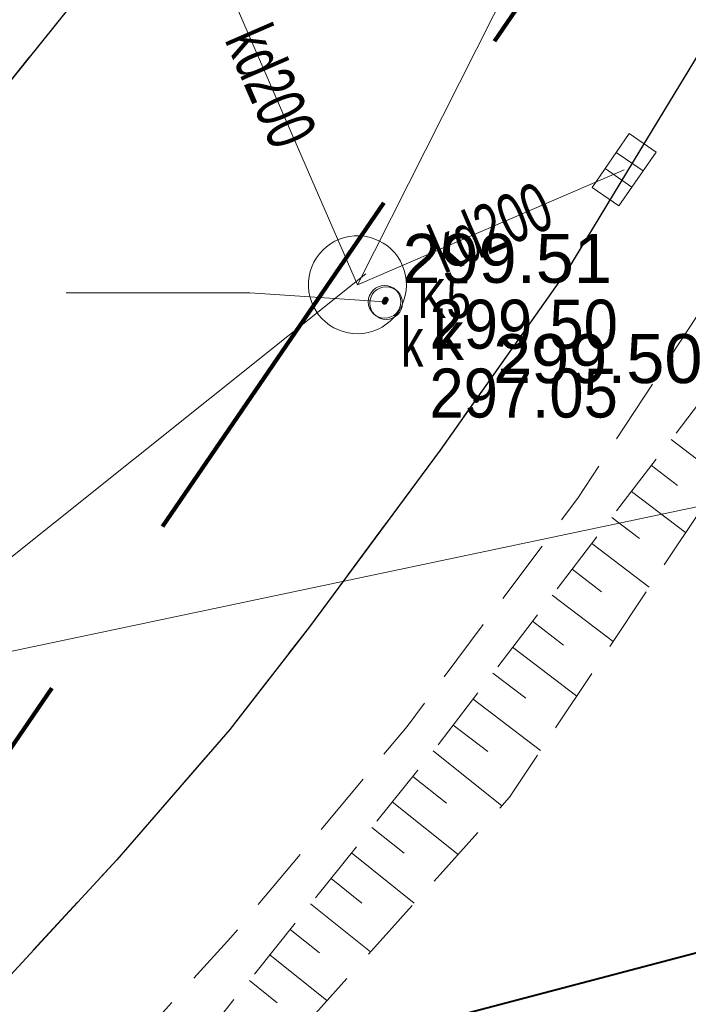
# Model space of a CAD drawing. Header units: metres. Extents: x 6567444 to 13135881, y 5574237 to 11149086.
# Tile 82 of 191: x 6567935 to 6567946, y 5574380 to 5574395. Entities that reach past the tile are written whole.
import ezdxf
from ezdxf.enums import TextEntityAlignment as Align

# ---------------------------------------------------------------- set-up
doc = ezdxf.new("R2010")
doc.units = ezdxf.units.M
doc.set_wipeout_variables(frame=1)
for name, pattern in [('2.0_1.0', [3, 2, -1]), ('L_0_03', [1, 0.5, -0.5]), ('L_0_04', [1.5, 1, -0.5])]:
    doc.linetypes.add(name, pattern=pattern)
for name, color, linetype, lineweight in [('EGB_DzialkaEwidencyjna', 7, 'Continuous', 18), ('EGB_Klasouzytek', 92, 'Continuous', 18), ('EGB_KonturUzytkuGruntowego', 92, 'Continuous', 18), ('GES_InneUrzadzeniaTowarzyszace', 7, 'Continuous', 18), ('GES_InneUrzadzeniaTowarzyszace_P', 7, 'Continuous', 18), ('GES_PrzewodKanalizacyjny', 36, 'Continuous', 18), ('GES_PrzewodWodociagowy', 5, 'Continuous', 18), ('GES_UrzadzeniaSiecKanalizacyjna_P', 7, 'Continuous', 18), ('KR_ObiektKarto', 7, 'Continuous', 18), ('MP_LINIE_REGULAC', 135, 'Continuous', 40), ('OT_Komunikacja', 7, 'Continuous', 18), ('OT_Skarpa', 7, 'Continuous', 18), ('OTRS', 7, 'Continuous', 13), ('OTRS_O', 7, 'Continuous', 20), ('Z_ZAKRES', 214, 'Continuous', 90)]:
    doc.layers.add(name, color=color, linetype=linetype, lineweight=lineweight)
doc.layers.add('FORMA - Arch 01 - PZT 1 Strefy', color=7, linetype='Continuous')
doc.layers.add('PPUZO', color=230, linetype='Continuous', lineweight=13, plot=False)
doc.layers.add('PPUZP', color=230, linetype='Continuous', lineweight=13, plot=False)
for name, color, linetype, lineweight, true_color in [('SUK', 7, 'Continuous', 20, 0x803300), ('SUK_O', 7, 'Continuous', 20, 0x803300), ('SUPS', 7, 'Continuous', 18, 0x000000), ('SUPS_O', 7, 'Continuous', 0, 0x000000)]:
    doc.layers.add(name, color=color, linetype=linetype, lineweight=lineweight, true_color=true_color)
doc.styles.add('BDOT', font='arial.ttf', dxfattribs={"width": 0.9})
doc.styles.add('GESUT', font='arial.ttf', dxfattribs={"width": 0.9})
doc.styles.add('OPIS_PIK', font='arial.ttf', dxfattribs={"width": 0.8, "height": 1.2})
doc.styles.get("Standard").update_dxf_attribs({"font": 'arial.ttf'})
pattern_1 = [(45, (0, 0), (-0.265165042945, 0.265165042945), [])]

# ---------------------------------------------------------------- blocks, each defined once
blk = doc.blocks.new('other_SUPW_O')
at = {"color": 0, "linetype": 'Continuous', "lineweight": 18}
blk.add_circle((0, 0), 0.5, dxfattribs=at)
blk = doc.blocks.new('other_SUKK')
at = {"color": 0, "linetype": 'Continuous', "lineweight": 18, "flags": 128}
blk.add_lwpolyline([(1, 0.5), (1, -0.5), (-1, -0.5), (-1, 0.5), (1, 0.5)], close=True, dxfattribs=at)
for points in [[(-0.3, 0.5), (-0.3, -0.5)], [(0.3, 0.5), (0.3, -0.5)]]:
    blk.add_lwpolyline(points, dxfattribs=at)
blk = doc.blocks.new('OTRS')
at = {"layer": 'OTRS', "color": 0, "lineweight": -3, "const_width": 0.09}
blk.add_lwpolyline([(-0.045, 0, 1), (0.045, 0, 1)], format="xyb", close=True, dxfattribs=at)
at = {"layer": 'OTRS_O', "color": 0, "style": 'BDOT'}
blk.add_attdef('RZEDNA', (0.514, 0.515), '', height=1.5, dxfattribs=at)
blk = doc.blocks.new('_MDCP')
at = {"layer": 'EGB_DzialkaEwidencyjna', "linetype": 'CONTINUOUS', "lineweight": 18}
for p, q in [((6567870.09, 5574563.29), (6567937.22, 5574576.21)), ((6567937.22, 5574576.21), (6567953.2, 5574485.85)), ((6567921.55, 5574569.11), (6567849.51, 5574552.26)), ((6567946.41, 5574443.1), (6567921.55, 5574569.11)), ((6567848.19, 5574557.83), (6567870.09, 5574563.29)), ((6567849.51, 5574552.26), (6567848.19, 5574557.83)), ((6567953.2, 5574485.85), (6567954.34, 5574479.4)), ((6567954.34, 5574479.4), (6567964.63, 5574421.22)), ((6567945.87, 5574426.93), (6567946.41, 5574443.1)), ((6567941.78, 5574411.28), (6567945.87, 5574426.93)), ((6567964.63, 5574421.22), (6567961.98, 5574385.01)), ((6567926.87, 5574389.48), (6567941.78, 5574411.28)), ((6567903.73, 5574376.76), (6567926.87, 5574389.48)), ((6567961.98, 5574385.01), (6567940.38, 5574379.35)), ((6567940.38, 5574379.35), (6567927.03, 5574350.99)), ((6567864.17, 5574367.81), (6567903.73, 5574376.76)), ((6567869.98, 5574345.11), (6567864.17, 5574367.81)), ((6567921.32, 5574359.06), (6567869.98, 5574345.11)), ((6567923.464, 5574348.631), (6567921.32, 5574359.06)), ((6567927.03, 5574350.99), (6567923.464, 5574348.631))]:
    blk.add_line(p, q, dxfattribs=at)
at = {"layer": 'EGB_Klasouzytek', "lineweight": 18}
blk.add_lwpolyline([(6567937.22, 5574576.21), (6567953.2, 5574485.85), (6567954.34, 5574479.4), (6567964.63, 5574421.22), (6567961.98, 5574385.01), (6567940.38, 5574379.35), (6567928.595, 5574354.314)], dxfattribs=at)
at = {"layer": 'EGB_KonturUzytkuGruntowego', "linetype": 'L_0_03', "lineweight": 18}
blk.add_lwpolyline([(6567953.2, 5574485.85), (6567954.34, 5574479.4), (6567964.63, 5574421.22), (6567961.98, 5574385.01), (6567940.38, 5574379.35), (6567928.595, 5574354.314)], dxfattribs=at)
at = {"layer": 'GES_InneUrzadzeniaTowarzyszace', "color": 36, "linetype": 'Continuous', "lineweight": 18, "flags": 128}
blk.add_lwpolyline([(6567940.382, 5574390.213), (6567940.306, 5574390.224), (6567940.231, 5574390.243), (6567940.158, 5574390.269), (6567940.089, 5574390.303), (6567940.023, 5574390.344), (6567939.962, 5574390.391), (6567939.906, 5574390.444), (6567939.856, 5574390.502), (6567939.812, 5574390.566), (6567939.775, 5574390.634), (6567939.745, 5574390.705), (6567939.722, 5574390.779), (6567939.708, 5574390.854), (6567939.701, 5574390.931), (6567939.702, 5574391.009), (6567939.711, 5574391.085), (6567939.727, 5574391.161), (6567939.752, 5574391.234), (6567939.784, 5574391.304), (6567939.822, 5574391.371), (6567939.868, 5574391.433), (6567939.92, 5574391.491), (6567939.977, 5574391.542), (6567940.039, 5574391.588), (6567940.106, 5574391.627), (6567940.176, 5574391.659), (6567940.25, 5574391.683), (6567940.325, 5574391.7), (6567940.402, 5574391.709), (6567940.479, 5574391.71), (6567940.556, 5574391.703), (6567940.632, 5574391.688), (6567940.706, 5574391.665), (6567940.777, 5574391.635), (6567940.844, 5574391.598), (6567940.908, 5574391.554), (6567940.967, 5574391.504), (6567941.02, 5574391.448), (6567941.067, 5574391.387), (6567941.107, 5574391.321), (6567941.141, 5574391.252), (6567941.167, 5574391.179), (6567941.186, 5574391.104), (6567941.197, 5574391.028), (6567941.2, 5574390.951), (6567941.195, 5574390.874), (6567941.182, 5574390.797), (6567941.161, 5574390.723), (6567941.133, 5574390.651), (6567941.098, 5574390.582), (6567941.056, 5574390.518), (6567941.007, 5574390.458), (6567940.952, 5574390.403), (6567940.892, 5574390.355), (6567940.828, 5574390.312), (6567940.759, 5574390.277), (6567940.687, 5574390.249), (6567940.613, 5574390.228), (6567940.537, 5574390.215), (6567940.46, 5574390.21)], close=True, dxfattribs=at)
at = {"layer": 'GES_PrzewodKanalizacyjny', "color": 36, "linetype": 'Continuous', "lineweight": 18, "flags": 128}
for points in [[(6567940.45, 5574390.96), (6567950.07, 5574410.02)], [(6567937.81, 5574397.04), (6567940.45, 5574390.96)], [(6567944.53, 5574392.72), (6567940.45, 5574390.96)], [(6567920.36, 5574374.97), (6567940.577, 5574391.128)]]:
    blk.add_lwpolyline(points, dxfattribs=at)
at = {"layer": 'GES_PrzewodWodociagowy', "color": 5, "linetype": 'Continuous', "lineweight": 18}
blk.add_lwpolyline([(6567931.67, 5574356.163), (6567925.94, 5574383.41), (6567967.469, 5574392.165)], dxfattribs=at)
at = {"layer": 'KR_ObiektKarto', "linetype": 'Continuous', "lineweight": 18, "flags": 128}
for points in [[(6567945.252, 5574388.592), (6567946.027, 5574388.001)], [(6567944.948, 5574388.195), (6567945.349, 5574387.889)], [(6567944.645, 5574387.797), (6567945.472, 5574387.166)], [(6567944.342, 5574387.4), (6567944.768, 5574387.075)], [(6567944.038, 5574387.002), (6567944.917, 5574386.332)], [(6567943.735, 5574386.605), (6567944.187, 5574386.26)], [(6567943.432, 5574386.207), (6567944.362, 5574385.498)], [(6567943.129, 5574385.81), (6567943.606, 5574385.445)], [(6567942.825, 5574385.412), (6567943.807, 5574384.663)], [(6567942.522, 5574385.015), (6567943.026, 5574384.63)], [(6567942.219, 5574384.617), (6567943.252, 5574383.829)], [(6567941.915, 5574384.22), (6567942.445, 5574383.816)], [(6567941.609, 5574383.824), (6567942.659, 5574382.984)], [(6567941.297, 5574383.434), (6567941.811, 5574383.023)], [(6567940.984, 5574383.044), (6567941.99, 5574382.239)], [(6567940.672, 5574382.654), (6567941.163, 5574382.26)], [(6567940.359, 5574382.263), (6567941.32, 5574381.493)], [(6567940.046, 5574381.873), (6567940.516, 5574381.497)], [(6567939.734, 5574381.483), (6567940.651, 5574380.748)], [(6567939.421, 5574381.093), (6567939.869, 5574380.734)], [(6567939.109, 5574380.702), (6567939.982, 5574380.003)], [(6567938.796, 5574380.312), (6567939.222, 5574379.971)]]:
    blk.add_lwpolyline(points, dxfattribs=at)
at = {"layer": 'MP_LINIE_REGULAC', "linetype": 'Continuous'}
blk.add_lwpolyline([(6567928.454, 5574354.229), (6567940.318, 5574379.339), (6567965.138, 5574385.87)], dxfattribs=at)
at = {"layer": 'OT_Komunikacja', "color": 7, "linetype": 'Continuous', "lineweight": 25, "flags": 128}
for points in [[(6567946.829, 5574396.401), (6567945.062, 5574393.494), (6567943.667, 5574391.188), (6567941.714, 5574388.428), (6567939.717, 5574385.726), (6567938.499, 5574384.155), (6567936.766, 5574382.158), (6567934.651, 5574379.867), (6567932.034, 5574377.144), (6567929.626, 5574374.868), (6567927.159, 5574372.769), (6567924.721, 5574370.845), (6567920.178, 5574367.514), (6567919.163, 5574366.875), (6567917.209, 5574365.668), (6567912.846, 5574363.203), (6567908.053, 5574360.812), (6567905.63, 5574359.784), (6567900.842, 5574357.997)], [(6567936.744, 5574396.084), (6567934.465, 5574393.243), (6567932.327, 5574390.844), (6567928.971, 5574387.543), (6567926.768, 5574385.598), (6567925.032, 5574384.195), (6567923.337, 5574382.935), (6567920.797, 5574381.179), (6567917.606, 5574379.366), (6567914.527, 5574377.737), (6567911.816, 5574376.502), (6567909.558, 5574375.579), (6567907.269, 5574374.816), (6567903.606, 5574373.672), (6567899.382, 5574372.528), (6567894.891, 5574371.274), (6567878.894, 5574366.917), (6567867.949, 5574363.87), (6567863.154, 5574362.61)]]:
    blk.add_lwpolyline(points, dxfattribs=at)
at = {"layer": 'OT_Komunikacja', "color": 7, "linetype": 'L_0_04', "lineweight": 18, "flags": 128}
for points in [[(6567947.515, 5574455.698), (6567948.396, 5574450.424), (6567948.648, 5574448.732), (6567948.975, 5574446.476), (6567949.265, 5574444.281), (6567949.478, 5574440.508), (6567949.478, 5574438.827), (6567949.548, 5574436.345), (6567949.466, 5574434.494), (6567949.331, 5574431.506), (6567949.013, 5574428.567), (6567948.397, 5574424.452), (6567947.845, 5574421.592), (6567946.958, 5574417.848), (6567946.194, 5574415.206), (6567944.955, 5574411.463), (6567944.22, 5574409.565), (6567943.335, 5574407.431), (6567941.896, 5574404.446), (6567940.723, 5574402.331), (6567939.781, 5574400.677), (6567938.516, 5574398.665), (6567936.744, 5574396.084), (6567934.465, 5574393.243), (6567932.327, 5574390.844), (6567928.971, 5574387.543), (6567926.7, 5574385.54), (6567925.032, 5574384.195), (6567923.337, 5574382.935), (6567920.797, 5574381.179), (6567917.606, 5574379.366), (6567914.527, 5574377.737), (6567911.816, 5574376.502), (6567909.558, 5574375.579), (6567907.269, 5574374.816), (6567903.606, 5574373.672), (6567899.382, 5574372.528), (6567894.891, 5574371.274), (6567878.894, 5574366.917), (6567867.949, 5574363.87), (6567863.154, 5574362.61), (6567857.11, 5574361.35), (6567856.863, 5574364.456), (6567856.582, 5574368.039), (6567856.09, 5574372.83), (6567857, 5574372.9), (6567856.31, 5574378.9), (6567855.79, 5574382.87), (6567855.18, 5574386.83), (6567854.51, 5574390.76), (6567853.78, 5574394.71), (6567853.05, 5574398.63), (6567852.19, 5574402.6), (6567849.76, 5574413.26), (6567849.89, 5574414.22), (6567851.83, 5574414.67), (6567851.37, 5574416.66), (6567854.58, 5574417.42), (6567850.88, 5574432.39), (6567845.96, 5574431.22), (6567840.92, 5574450.67), (6567838.96, 5574456.25), (6567831.07, 5574490.06), (6567830.27, 5574495.98), (6567829, 5574501.83), (6567827.92, 5574506.7), (6567826.86, 5574511.56), (6567826.08, 5574515.52), (6567825.4, 5574519.47), (6567824.95, 5574522.44), (6567824.5, 5574526.43), (6567824.25, 5574529.43), (6567824.08, 5574532.42), (6567824.01, 5574536.4), (6567824.25, 5574539.41), (6567825.44, 5574545.29), (6567826.09, 5574547.18), (6567826.92, 5574548.98), (6567827.87, 5574550.71), (6567829, 5574552.37), (6567849.24, 5574556.86), (6567847.84, 5574562.43), (6567850.42, 5574563.07), (6567851, 5574562.82), (6567857.08, 5574558.64), (6567878.36, 5574563.51), (6567907.32, 5574570.28), (6567907.73, 5574567.88), (6567878.94, 5574561.2), (6567857.62, 5574556.33), (6567833.07, 5574550.68), (6567832.17, 5574550.48), (6567830.79, 5574549.8), (6567829.67, 5574548.79), (6567828.68, 5574547.02), (6567827.68, 5574544.22), (6567827.06, 5574541.37), (6567826.61, 5574538.33), (6567826.47, 5574535.3), (6567826.62, 5574531.27), (6567826.93, 5574527.32), (6567827.29, 5574523.8), (6567827.81, 5574520.34), (6567828.64, 5574515.44), (6567829.22, 5574512.47), (6567831.34, 5574502.7), (6567832, 5574502.04), (6567832.86, 5574501.86), (6567835.48, 5574490.39), (6567838.69, 5574476.72), (6567840.94, 5574477.22), (6567842.1, 5574472.29), (6567839.84, 5574471.76), (6567843.24, 5574457.14), (6567846.41, 5574443.89), (6567846.82, 5574442.27), (6567847.04, 5574441.61), (6567847.42, 5574441.08), (6567847.97, 5574440.71), (6567848.63, 5574440.56), (6567849.32, 5574440.61), (6567851.19, 5574441.04), (6567854.02, 5574429.39), (6567857.72, 5574414.07), (6567855.38, 5574413.53), (6567854.43, 5574412.7), (6567853.63, 5574411.68), (6567853.17, 5574410.72), (6567853.12, 5574409.71), (6567854.26, 5574404.84), (6567855.51, 5574399), (6567857.01, 5574391.2), (6567857.79, 5574386.18), (6567858.35, 5574382.21), (6567859.02, 5574377.27), (6567859.909, 5574368.887), (6567860.055, 5574367.78), (6567860.402, 5574366.895), (6567861.348, 5574365.757), (6567862.743, 5574365.112), (6567863.812, 5574364.983), (6567864.873, 5574365.082), (6567875.385, 5574368.045), (6567887.169, 5574371.344), (6567894.86, 5574373.433), (6567904.193, 5574375.979), (6567909.986, 5574377.842), (6567913.714, 5574379.575), (6567916.29, 5574380.93), (6567919.833, 5574382.929), (6567921.94, 5574384.465), (6567924.837, 5574386.597), (6567926.974, 5574388.488), (6567928.91, 5574390.273), (6567932.797, 5574394.443), (6567936.263, 5574399.014), (6567938.789, 5574403.047), (6567940.719, 5574406.619), (6567942.6, 5574410.97), (6567944.237, 5574415.951), (6567945.095, 5574418.932), (6567946.005, 5574422.667), (6567946.916, 5574428.255), (6567947.357, 5574433.537), (6567947.446, 5574438.626), (6567947.184, 5574444.294), (6567946.685, 5574448.233), (6567946.054, 5574452.175), (6567945.029, 5574458.386), (6567942.856, 5574469.729), (6567945.871, 5574465.435)], [(6567954.89, 5574468.512), (6567956.089, 5574463.26), (6567957.252, 5574458.143), (6567957.794, 5574455.218), (6567958.727, 5574450.183), (6567959.058, 5574447.861), (6567959.67, 5574442.376), (6567959.67, 5574436.486), (6567959.545, 5574431.99), (6567959.099, 5574427.014), (6567958.044, 5574420.969), (6567957.324, 5574417.445), (6567956.07, 5574412.854), (6567954.526, 5574407.996), (6567952.42, 5574402.809), (6567950.598, 5574398.897), (6567948.007, 5574394.119), (6567947.234, 5574392.908), (6567943.824, 5574387.695), (6567941.21, 5574384.2), (6567938.511, 5574380.967), (6567935.556, 5574377.712), (6567933.248, 5574375.394), (6567930.983, 5574373.286), (6567929, 5574371.503), (6567927.008, 5574369.919), (6567923.991, 5574367.643), (6567920.708, 5574365.356), (6567918.61, 5574364.087), (6567916.996, 5574363.184), (6567918.799, 5574366.142), (6567919.163, 5574366.875), (6567920.178, 5574367.514), (6567924.721, 5574370.845), (6567927.159, 5574372.769), (6567929.626, 5574374.868), (6567932.034, 5574377.144), (6567934.651, 5574379.867), (6567936.766, 5574382.158), (6567938.499, 5574384.155), (6567939.717, 5574385.726), (6567941.714, 5574388.428), (6567943.667, 5574391.188), (6567945.062, 5574393.494), (6567946.829, 5574396.401), (6567947.856, 5574398.247), (6567949.105, 5574400.712), (6567950.226, 5574403.154), (6567951.475, 5574406.082), (6567953.08, 5574410.424), (6567953.824, 5574412.7), (6567954.863, 5574416.361), (6567955.634, 5574419.668), (6567956.001, 5574421.378), (6567956.525, 5574424.251), (6567956.882, 5574426.779), (6567957.102, 5574428.646), (6567957.291, 5574430.461), (6567957.448, 5574433.219), (6567957.584, 5574436.196), (6567957.494, 5574439.375), (6567957.326, 5574443.683), (6567956.865, 5574448.256), (6567955.717, 5574455.051), (6567954.618, 5574460.152), (6567953.982, 5574463.046), (6567953.196, 5574466.527), (6567952.865, 5574468.02), (6567953.104, 5574468.962), (6567953.7, 5574470.618), (6567954.406, 5574471.956), (6567954.979, 5574472.711), (6567955.47, 5574473.02), (6567955.795, 5574470.584)]]:
    blk.add_lwpolyline(points, close=True, dxfattribs=at)
at = {"layer": 'OT_Skarpa', "color": 7, "linetype": 'L_0_04', "lineweight": 18, "flags": 128}
blk.add_lwpolyline([(6567955.232, 5574406.177), (6567951.756, 5574398.203), (6567947.269, 5574389.868), (6567942.777, 5574383.115), (6567937.448, 5574377.183), (6567930.261, 5574370.129), (6567925.735, 5574366.886), (6567916.441, 5574361.219), (6567908.061, 5574356.673), (6567903.277, 5574354.979), (6567890.931, 5574351.328), (6567881.688, 5574348.638), (6567870.25, 5574345.423), (6567870.125, 5574346.245), (6567881.513, 5574349.229), (6567890.859, 5574351.844), (6567903.074, 5574355.601), (6567907.897, 5574357.115), (6567916.207, 5574361.546), (6567925.258, 5574367.328), (6567929.831, 5574370.951), (6567936.889, 5574377.931), (6567941.701, 5574383.939), (6567946.663, 5574390.442), (6567951.323, 5574398.426), (6567954.838, 5574406.196), (6567955.936, 5574410.199)], close=True, dxfattribs=at)
at = {"layer": 'Z_ZAKRES', "linetype": '2.0_1.0', "lineweight": 140, "ltscale": 3}
blk.add_lwpolyline([(6567820.407, 5574555.719), (6567847.232, 5574561.997), (6567929.356, 5574581.206), (6567956.443, 5574443.911), (6567955.827, 5574425.481), (6567951.015, 5574407.07), (6567933.777, 5574381.866), (6567907.312, 5574367.318), (6567855.739, 5574355.65), (6567852.582, 5574378.747), (6567848.105, 5574411.572), (6567841.693, 5574438.994), (6567818.946, 5574517.253)], close=True, dxfattribs=at)
at = {"layer": 'GES_InneUrzadzeniaTowarzyszace_P', "linetype": 'Continuous', "xscale": 0.5, "yscale": 0.5, "zscale": 0.5}
blk.add_blockref('other_SUPW_O', (6567940.89, 5574390.68), dxfattribs=at)
at = {"layer": 'GES_UrzadzeniaSiecKanalizacyjna_P', "color": 36, "linetype": 'Continuous', "xscale": 0.5, "yscale": 0.5, "zscale": 0.5, "rotation": 55.49776084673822}
blk.add_blockref('other_SUKK', (6567944.53, 5574392.72), dxfattribs=at)
at = {"layer": 'OTRS', "xscale": 0.5, "yscale": 0.5, "zscale": 0.5}
for p, values in [((6567940.883, 5574390.732, 299.507), {'RZEDNA': '299.51'}), ((6567942.269, 5574389.197, 299.504), {'RZEDNA': '299.50'})]:
    blk.add_blockref('OTRS', p, dxfattribs=at).add_auto_attribs(values)
at = {"layer": 'GES_InneUrzadzeniaTowarzyszace_P', "color": 7, "lineweight": 15, "width": 0.66}
blk.add_text('k', height=0.75, dxfattribs=at).set_placement((6567941.115, 5574390.455), align=Align.TOP_LEFT)
at = {"layer": 'GES_PrzewodKanalizacyjny', "color": 36, "lineweight": 15, "width": 0.66}
for rotation, p in [(-66.5, (6567939.13, 5574394)), (-336.7, (6567942.49, 5574391.84))]:
    blk.add_text('kd200', height=0.75, rotation=rotation, dxfattribs=at).set_placement(p, align=Align.MIDDLE_CENTER)
blk = doc.blocks.new('PR1183 Chorzów Metalowców V09_TT')
at = {"layer": 'FORMA - Arch 01 - PZT 1 Strefy', "linetype": 'Continuous', "lineweight": 0, "true_color": 0x69697f}
h = blk.add_hatch(dxfattribs=at)
h.set_pattern_fill('ANSI31', color=8, scale=3, style=0)
h.set_pattern_definition(pattern_1)
h.paths.add_polyline_path([(6567868.664, 5574447.184), (6567873.254, 5574448.171), (6567873.813, 5574447.81), (6567888.539, 5574450.975, -0.233884), (6567889.399, 5574450.758, -0.164402), (6567889.726, 5574450.208), (6567892.634, 5574436.678), (6567887.555, 5574435.586), (6567887.676, 5574435.026), (6567887.676, 5574435.025, -0.414102), (6567887.215, 5574434.313), (6567887.039, 5574434.275), (6567887.371, 5574432.73), (6567888.657, 5574433.007), (6567888.619, 5574433.183, -0.414214), (6567889.08, 5574433.895), (6567893.049, 5574434.749), (6567893.322, 5574433.479), (6567898.21, 5574434.53), (6567906.331, 5574396.74), (6567909.836, 5574380.434), (6567926.815, 5574389.768), (6567940.833, 5574410.263, 0.198373), (6567942.208, 5574417.794), (6567932.917, 5574461.025), (6567905.128, 5574455.052, -0.414214), (6567901.564, 5574457.355), (6567901.459, 5574457.843, -0.414214), (6567903.762, 5574461.407), (6567939.749, 5574469.141, -0.063253), (6567941.005, 5574469.249), (6567939.792, 5574475.428, -0.052799), (6567938.687, 5574475.025), (6567900.546, 5574466.853, -0.086628), (6567900.202, 5574466.839), (6567886.587, 5574463.893), (6567887.53, 5574459.452), (6567888.307, 5574455.835), (6567882.192, 5574454.521), (6567875.153, 5574453.008), (6567867.754, 5574451.418)])
h.paths.add_polyline_path([(6567903.07, 5574442.847), (6567912.847, 5574444.948), (6567923.521, 5574395.283), (6567913.745, 5574393.181)], flags=0)
h.paths.add_polyline_path([(6567925.121, 5574405.928, -0.004779), (6567925.109, 5574405.984), (6567925.133, 5574405.989)], flags=0)
h.paths.add_polyline_path([(6567932.495, 5574408.258), (6567927.607, 5574407.207), (6567918.151, 5574451.203), (6567927.928, 5574453.304), (6567936.333, 5574414.197), (6567931.445, 5574413.146)], flags=0)
at = {"layer": 'FORMA - Arch 01 - PZT 1 Strefy', "linetype": 'Continuous', "lineweight": 0, "true_color": 0x577933}
h = blk.add_hatch(dxfattribs=at)
h.set_pattern_fill('ANSI31', color=77, scale=3, style=0)
h.set_pattern_definition(pattern_1)
h.paths.add_polyline_path([(6567874.014, 5574368.787), (6567903.73, 5574375.51), (6567926.87, 5574388.23), (6567941.769, 5574410.008), (6567945.87, 5574425.68), (6567946.274, 5574437.791), (6567944.961, 5574438.318), (6567943.09, 5574447.025), (6567939.696, 5574458.048), (6567938.856, 5574457.187), (6567945.454, 5574426.488), (6567940.566, 5574425.437), (6567942.208, 5574417.794, -0.198349), (6567940.833, 5574410.263), (6567926.815, 5574389.768), (6567903.433, 5574376.914), (6567873.643, 5574370.512)])
blk = doc.blocks.new('PIK_UZ')
at = {"layer": 'PPUZP'}
blk.add_point((0, 0), dxfattribs=at)
at = {"layer": 'PPUZO', "color": 0, "style": 'OPIS_PIK', "width": 0.8}
blk.add_attdef('NR_PKT', (1, -0.5), '', height=1.2, dxfattribs=at)
at = {"layer": 'PPUZO', "oblique": 15, "width": 0.8, "flags": 1}
blk.add_attdef('KOD', (1, -1.3), '', height=0.5, dxfattribs=at)
blk = doc.blocks.new('SUKS')
at = {"layer": 'SUK', "color": 0, "lineweight": 18}
blk.add_circle((0, 0), 0.5, dxfattribs=at)
blk = doc.blocks.new('SUPS_a')
at = {"layer": 'SUPS', "color": 0, "const_width": 0.09, "flags": 128}
blk.add_lwpolyline([(-0.045, 0, 1), (0.045, 0, 1)], format="xyb", close=True, dxfattribs=at)
at = {"layer": 'SUPS_O', "color": 0, "style": 'GESUT', "width": 0.9}
blk.add_attdef('RZG', text='', height=1.5, dxfattribs=at).set_placement((1.372, -0.684), align=Align.MIDDLE_LEFT)
blk.add_attdef('RZD', text='', height=1.5, dxfattribs=at).set_placement((1.371, -2.042), align=Align.TOP_LEFT)
blk = doc.blocks.new('GE.I.6640.1.468.2024_MDCP_dodatkowe pomiary_12.03.2026')
at = {"layer": 'EGB_DzialkaEwidencyjna', "linetype": 'CONTINUOUS', "lineweight": 18}
for p, q in [((6567870.09, 5574563.29), (6567937.22, 5574576.21)), ((6567937.22, 5574576.21), (6567953.2, 5574485.85)), ((6567921.55, 5574569.11), (6567849.51, 5574552.26)), ((6567946.41, 5574443.1), (6567921.55, 5574569.11)), ((6567848.19, 5574557.83), (6567870.09, 5574563.29)), ((6567849.51, 5574552.26), (6567848.19, 5574557.83)), ((6567953.2, 5574485.85), (6567954.34, 5574479.4)), ((6567954.34, 5574479.4), (6567964.63, 5574421.22)), ((6567945.87, 5574426.93), (6567946.41, 5574443.1)), ((6567941.78, 5574411.28), (6567945.87, 5574426.93)), ((6567964.63, 5574421.22), (6567961.98, 5574385.01)), ((6567926.87, 5574389.48), (6567941.78, 5574411.28)), ((6567903.73, 5574376.76), (6567926.87, 5574389.48)), ((6567961.98, 5574385.01), (6567940.38, 5574379.35)), ((6567940.38, 5574379.35), (6567927.03, 5574350.99)), ((6567864.17, 5574367.81), (6567903.73, 5574376.76)), ((6567869.98, 5574345.11), (6567864.17, 5574367.81)), ((6567921.32, 5574359.06), (6567869.98, 5574345.11)), ((6567923.464, 5574348.631), (6567921.32, 5574359.06)), ((6567927.03, 5574350.99), (6567923.464, 5574348.631))]:
    blk.add_line(p, q, dxfattribs=at)
at = {"layer": 'EGB_Klasouzytek', "lineweight": 18}
blk.add_lwpolyline([(6567937.22, 5574576.21), (6567953.2, 5574485.85), (6567954.34, 5574479.4), (6567964.63, 5574421.22), (6567961.98, 5574385.01), (6567940.38, 5574379.35), (6567928.595, 5574354.314)], dxfattribs=at)
at = {"layer": 'EGB_KonturUzytkuGruntowego', "linetype": 'L_0_03', "lineweight": 18}
blk.add_lwpolyline([(6567953.2, 5574485.85), (6567954.34, 5574479.4), (6567964.63, 5574421.22), (6567961.98, 5574385.01), (6567940.38, 5574379.35), (6567928.595, 5574354.314)], dxfattribs=at)
at = {"layer": 'GES_InneUrzadzeniaTowarzyszace', "color": 36, "linetype": 'Continuous', "lineweight": 18, "flags": 128}
blk.add_lwpolyline([(6567940.382, 5574390.213), (6567940.306, 5574390.224), (6567940.231, 5574390.243), (6567940.158, 5574390.269), (6567940.089, 5574390.303), (6567940.023, 5574390.344), (6567939.962, 5574390.391), (6567939.906, 5574390.444), (6567939.856, 5574390.502), (6567939.812, 5574390.566), (6567939.775, 5574390.634), (6567939.745, 5574390.705), (6567939.722, 5574390.779), (6567939.708, 5574390.854), (6567939.701, 5574390.931), (6567939.702, 5574391.009), (6567939.711, 5574391.085), (6567939.727, 5574391.161), (6567939.752, 5574391.234), (6567939.784, 5574391.304), (6567939.822, 5574391.371), (6567939.868, 5574391.433), (6567939.92, 5574391.491), (6567939.977, 5574391.542), (6567940.039, 5574391.588), (6567940.106, 5574391.627), (6567940.176, 5574391.659), (6567940.25, 5574391.683), (6567940.325, 5574391.7), (6567940.402, 5574391.709), (6567940.479, 5574391.71), (6567940.556, 5574391.703), (6567940.632, 5574391.688), (6567940.706, 5574391.665), (6567940.777, 5574391.635), (6567940.844, 5574391.598), (6567940.908, 5574391.554), (6567940.967, 5574391.504), (6567941.02, 5574391.448), (6567941.067, 5574391.387), (6567941.107, 5574391.321), (6567941.141, 5574391.252), (6567941.167, 5574391.179), (6567941.186, 5574391.104), (6567941.197, 5574391.028), (6567941.2, 5574390.951), (6567941.195, 5574390.874), (6567941.182, 5574390.797), (6567941.161, 5574390.723), (6567941.133, 5574390.651), (6567941.098, 5574390.582), (6567941.056, 5574390.518), (6567941.007, 5574390.458), (6567940.952, 5574390.403), (6567940.892, 5574390.355), (6567940.828, 5574390.312), (6567940.759, 5574390.277), (6567940.687, 5574390.249), (6567940.613, 5574390.228), (6567940.537, 5574390.215), (6567940.46, 5574390.21)], close=True, dxfattribs=at)
at = {"layer": 'GES_PrzewodKanalizacyjny', "color": 36, "linetype": 'Continuous', "lineweight": 18, "flags": 128}
for points in [[(6567940.45, 5574390.96), (6567950.07, 5574410.02)], [(6567937.81, 5574397.04), (6567940.45, 5574390.96)], [(6567944.53, 5574392.72), (6567940.45, 5574390.96)], [(6567920.36, 5574374.97), (6567940.577, 5574391.128)]]:
    blk.add_lwpolyline(points, dxfattribs=at)
at = {"layer": 'GES_PrzewodWodociagowy', "color": 5, "linetype": 'Continuous', "lineweight": 18}
blk.add_lwpolyline([(6567931.67, 5574356.163), (6567925.94, 5574383.41), (6567967.469, 5574392.165)], dxfattribs=at)
at = {"layer": 'KR_ObiektKarto', "linetype": 'Continuous', "lineweight": 18, "flags": 128}
for points in [[(6567945.252, 5574388.592), (6567946.027, 5574388.001)], [(6567944.948, 5574388.195), (6567945.349, 5574387.889)], [(6567944.645, 5574387.797), (6567945.472, 5574387.166)], [(6567944.342, 5574387.4), (6567944.768, 5574387.075)], [(6567944.038, 5574387.002), (6567944.917, 5574386.332)], [(6567943.735, 5574386.605), (6567944.187, 5574386.26)], [(6567943.432, 5574386.207), (6567944.362, 5574385.498)], [(6567943.129, 5574385.81), (6567943.606, 5574385.445)], [(6567942.825, 5574385.412), (6567943.807, 5574384.663)], [(6567942.522, 5574385.015), (6567943.026, 5574384.63)], [(6567942.219, 5574384.617), (6567943.252, 5574383.829)], [(6567941.915, 5574384.22), (6567942.445, 5574383.816)], [(6567941.609, 5574383.824), (6567942.659, 5574382.984)], [(6567941.297, 5574383.434), (6567941.811, 5574383.023)], [(6567940.984, 5574383.044), (6567941.99, 5574382.239)], [(6567940.672, 5574382.654), (6567941.163, 5574382.26)], [(6567940.359, 5574382.263), (6567941.32, 5574381.493)], [(6567940.046, 5574381.873), (6567940.516, 5574381.497)], [(6567939.734, 5574381.483), (6567940.651, 5574380.748)], [(6567939.421, 5574381.093), (6567939.869, 5574380.734)], [(6567939.109, 5574380.702), (6567939.982, 5574380.003)], [(6567938.796, 5574380.312), (6567939.222, 5574379.971)]]:
    blk.add_lwpolyline(points, dxfattribs=at)
at = {"layer": 'MP_LINIE_REGULAC', "linetype": 'Continuous'}
blk.add_lwpolyline([(6567928.454, 5574354.229), (6567940.318, 5574379.339), (6567965.138, 5574385.87)], dxfattribs=at)
at = {"layer": 'OT_Komunikacja', "color": 7, "linetype": 'Continuous', "lineweight": 25, "flags": 128}
for points in [[(6567946.829, 5574396.401), (6567945.062, 5574393.494), (6567943.667, 5574391.188), (6567941.714, 5574388.428), (6567939.717, 5574385.726), (6567938.499, 5574384.155), (6567936.766, 5574382.158), (6567934.651, 5574379.867), (6567932.034, 5574377.144), (6567929.626, 5574374.868), (6567927.159, 5574372.769), (6567924.721, 5574370.845), (6567920.178, 5574367.514), (6567919.163, 5574366.875), (6567917.209, 5574365.668), (6567912.846, 5574363.203), (6567908.053, 5574360.812), (6567905.63, 5574359.784), (6567900.842, 5574357.997)], [(6567936.744, 5574396.084), (6567934.465, 5574393.243), (6567932.327, 5574390.844), (6567928.971, 5574387.543), (6567926.768, 5574385.598), (6567925.032, 5574384.195), (6567923.337, 5574382.935), (6567920.797, 5574381.179), (6567917.606, 5574379.366), (6567914.527, 5574377.737), (6567911.816, 5574376.502), (6567909.558, 5574375.579), (6567907.269, 5574374.816), (6567903.606, 5574373.672), (6567899.382, 5574372.528), (6567894.891, 5574371.274), (6567878.894, 5574366.917), (6567867.949, 5574363.87), (6567863.154, 5574362.61)]]:
    blk.add_lwpolyline(points, dxfattribs=at)
at = {"layer": 'OT_Komunikacja', "color": 7, "linetype": 'L_0_04', "lineweight": 18, "flags": 128}
for points in [[(6567947.515, 5574455.698), (6567948.396, 5574450.424), (6567948.648, 5574448.732), (6567948.975, 5574446.476), (6567949.265, 5574444.281), (6567949.478, 5574440.508), (6567949.478, 5574438.827), (6567949.548, 5574436.345), (6567949.466, 5574434.494), (6567949.331, 5574431.506), (6567949.013, 5574428.567), (6567948.397, 5574424.452), (6567947.845, 5574421.592), (6567946.958, 5574417.848), (6567946.194, 5574415.206), (6567944.955, 5574411.463), (6567944.22, 5574409.565), (6567943.335, 5574407.431), (6567941.896, 5574404.446), (6567940.723, 5574402.331), (6567939.781, 5574400.677), (6567938.516, 5574398.665), (6567936.744, 5574396.084), (6567934.465, 5574393.243), (6567932.327, 5574390.844), (6567928.971, 5574387.543), (6567926.7, 5574385.54), (6567925.032, 5574384.195), (6567923.337, 5574382.935), (6567920.797, 5574381.179), (6567917.606, 5574379.366), (6567914.527, 5574377.737), (6567911.816, 5574376.502), (6567909.558, 5574375.579), (6567907.269, 5574374.816), (6567903.606, 5574373.672), (6567899.382, 5574372.528), (6567894.891, 5574371.274), (6567878.894, 5574366.917), (6567867.949, 5574363.87), (6567863.154, 5574362.61), (6567857.11, 5574361.35), (6567856.863, 5574364.456), (6567856.582, 5574368.039), (6567856.09, 5574372.83), (6567857, 5574372.9), (6567856.31, 5574378.9), (6567855.79, 5574382.87), (6567855.18, 5574386.83), (6567854.51, 5574390.76), (6567853.78, 5574394.71), (6567853.05, 5574398.63), (6567852.19, 5574402.6), (6567849.76, 5574413.26), (6567849.89, 5574414.22), (6567851.83, 5574414.67), (6567851.37, 5574416.66), (6567854.58, 5574417.42), (6567850.88, 5574432.39), (6567845.96, 5574431.22), (6567840.92, 5574450.67), (6567838.96, 5574456.25), (6567831.07, 5574490.06), (6567830.27, 5574495.98), (6567829, 5574501.83), (6567827.92, 5574506.7), (6567826.86, 5574511.56), (6567826.08, 5574515.52), (6567825.4, 5574519.47), (6567824.95, 5574522.44), (6567824.5, 5574526.43), (6567824.25, 5574529.43), (6567824.08, 5574532.42), (6567824.01, 5574536.4), (6567824.25, 5574539.41), (6567825.44, 5574545.29), (6567826.09, 5574547.18), (6567826.92, 5574548.98), (6567827.87, 5574550.71), (6567829, 5574552.37), (6567849.24, 5574556.86), (6567847.84, 5574562.43), (6567850.42, 5574563.07), (6567851, 5574562.82), (6567857.08, 5574558.64), (6567878.36, 5574563.51), (6567907.32, 5574570.28), (6567907.73, 5574567.88), (6567878.94, 5574561.2), (6567857.62, 5574556.33), (6567833.07, 5574550.68), (6567832.17, 5574550.48), (6567830.79, 5574549.8), (6567829.67, 5574548.79), (6567828.68, 5574547.02), (6567827.68, 5574544.22), (6567827.06, 5574541.37), (6567826.61, 5574538.33), (6567826.47, 5574535.3), (6567826.62, 5574531.27), (6567826.93, 5574527.32), (6567827.29, 5574523.8), (6567827.81, 5574520.34), (6567828.64, 5574515.44), (6567829.22, 5574512.47), (6567831.34, 5574502.7), (6567832, 5574502.04), (6567832.86, 5574501.86), (6567835.48, 5574490.39), (6567838.69, 5574476.72), (6567840.94, 5574477.22), (6567842.1, 5574472.29), (6567839.84, 5574471.76), (6567843.24, 5574457.14), (6567846.41, 5574443.89), (6567846.82, 5574442.27), (6567847.04, 5574441.61), (6567847.42, 5574441.08), (6567847.97, 5574440.71), (6567848.63, 5574440.56), (6567849.32, 5574440.61), (6567851.19, 5574441.04), (6567854.02, 5574429.39), (6567857.72, 5574414.07), (6567855.38, 5574413.53), (6567854.43, 5574412.7), (6567853.63, 5574411.68), (6567853.17, 5574410.72), (6567853.12, 5574409.71), (6567854.26, 5574404.84), (6567855.51, 5574399), (6567857.01, 5574391.2), (6567857.79, 5574386.18), (6567858.35, 5574382.21), (6567859.02, 5574377.27), (6567859.909, 5574368.887), (6567860.055, 5574367.78), (6567860.402, 5574366.895), (6567861.348, 5574365.757), (6567862.743, 5574365.112), (6567863.812, 5574364.983), (6567864.873, 5574365.082), (6567875.385, 5574368.045), (6567887.169, 5574371.344), (6567894.86, 5574373.433), (6567904.193, 5574375.979), (6567909.986, 5574377.842), (6567913.714, 5574379.575), (6567916.29, 5574380.93), (6567919.833, 5574382.929), (6567921.94, 5574384.465), (6567924.837, 5574386.597), (6567926.974, 5574388.488), (6567928.91, 5574390.273), (6567932.797, 5574394.443), (6567936.263, 5574399.014), (6567938.789, 5574403.047), (6567940.719, 5574406.619), (6567942.6, 5574410.97), (6567944.237, 5574415.951), (6567945.095, 5574418.932), (6567946.005, 5574422.667), (6567946.916, 5574428.255), (6567947.357, 5574433.537), (6567947.446, 5574438.626), (6567947.184, 5574444.294), (6567946.685, 5574448.233), (6567946.054, 5574452.175), (6567945.029, 5574458.386), (6567942.856, 5574469.729), (6567945.871, 5574465.435)], [(6567954.89, 5574468.512), (6567956.089, 5574463.26), (6567957.252, 5574458.143), (6567957.794, 5574455.218), (6567958.727, 5574450.183), (6567959.058, 5574447.861), (6567959.67, 5574442.376), (6567959.67, 5574436.486), (6567959.545, 5574431.99), (6567959.099, 5574427.014), (6567958.044, 5574420.969), (6567957.324, 5574417.445), (6567956.07, 5574412.854), (6567954.526, 5574407.996), (6567952.42, 5574402.809), (6567950.598, 5574398.897), (6567948.007, 5574394.119), (6567947.234, 5574392.908), (6567943.824, 5574387.695), (6567941.21, 5574384.2), (6567938.511, 5574380.967), (6567935.556, 5574377.712), (6567933.248, 5574375.394), (6567930.983, 5574373.286), (6567929, 5574371.503), (6567927.008, 5574369.919), (6567923.991, 5574367.643), (6567920.708, 5574365.356), (6567918.61, 5574364.087), (6567916.996, 5574363.184), (6567918.799, 5574366.142), (6567919.163, 5574366.875), (6567920.178, 5574367.514), (6567924.721, 5574370.845), (6567927.159, 5574372.769), (6567929.626, 5574374.868), (6567932.034, 5574377.144), (6567934.651, 5574379.867), (6567936.766, 5574382.158), (6567938.499, 5574384.155), (6567939.717, 5574385.726), (6567941.714, 5574388.428), (6567943.667, 5574391.188), (6567945.062, 5574393.494), (6567946.829, 5574396.401), (6567947.856, 5574398.247), (6567949.105, 5574400.712), (6567950.226, 5574403.154), (6567951.475, 5574406.082), (6567953.08, 5574410.424), (6567953.824, 5574412.7), (6567954.863, 5574416.361), (6567955.634, 5574419.668), (6567956.001, 5574421.378), (6567956.525, 5574424.251), (6567956.882, 5574426.779), (6567957.102, 5574428.646), (6567957.291, 5574430.461), (6567957.448, 5574433.219), (6567957.584, 5574436.196), (6567957.494, 5574439.375), (6567957.326, 5574443.683), (6567956.865, 5574448.256), (6567955.717, 5574455.051), (6567954.618, 5574460.152), (6567953.982, 5574463.046), (6567953.196, 5574466.527), (6567952.865, 5574468.02), (6567953.104, 5574468.962), (6567953.7, 5574470.618), (6567954.406, 5574471.956), (6567954.979, 5574472.711), (6567955.47, 5574473.02), (6567955.795, 5574470.584)]]:
    blk.add_lwpolyline(points, close=True, dxfattribs=at)
at = {"layer": 'OT_Skarpa', "color": 7, "linetype": 'L_0_04', "lineweight": 18, "flags": 128}
blk.add_lwpolyline([(6567955.232, 5574406.177), (6567951.756, 5574398.203), (6567947.269, 5574389.868), (6567942.777, 5574383.115), (6567937.448, 5574377.183), (6567930.261, 5574370.129), (6567925.735, 5574366.886), (6567916.441, 5574361.219), (6567908.061, 5574356.673), (6567903.277, 5574354.979), (6567890.931, 5574351.328), (6567881.688, 5574348.638), (6567870.25, 5574345.423), (6567870.125, 5574346.245), (6567881.513, 5574349.229), (6567890.859, 5574351.844), (6567903.074, 5574355.601), (6567907.897, 5574357.115), (6567916.207, 5574361.546), (6567925.258, 5574367.328), (6567929.831, 5574370.951), (6567936.889, 5574377.931), (6567941.701, 5574383.939), (6567946.663, 5574390.442), (6567951.323, 5574398.426), (6567954.838, 5574406.196), (6567955.936, 5574410.199)], close=True, dxfattribs=at)
at = {"layer": 'SUPS', "color": 36, "linetype": 'Continuous', "true_color": 0x803300}
blk.add_lwpolyline([(6567940.866, 5574390.699), (6567938.805, 5574390.835), (6567935.994, 5574390.835)], dxfattribs=at)
at = {"layer": 'Z_ZAKRES', "linetype": '2.0_1.0', "lineweight": 140, "ltscale": 3}
blk.add_lwpolyline([(6567820.407, 5574555.719), (6567847.232, 5574561.997), (6567929.356, 5574581.206), (6567956.443, 5574443.911), (6567955.827, 5574425.481), (6567951.015, 5574407.07), (6567933.777, 5574381.866), (6567907.312, 5574367.318), (6567855.739, 5574355.65), (6567852.582, 5574378.747), (6567848.105, 5574411.572), (6567841.693, 5574438.994), (6567818.946, 5574517.253)], close=True, dxfattribs=at)
at = {"layer": 'GES_InneUrzadzeniaTowarzyszace_P', "linetype": 'Continuous', "xscale": 0.5, "yscale": 0.5, "zscale": 0.5}
blk.add_blockref('other_SUPW_O', (6567940.89, 5574390.68), dxfattribs=at)
at = {"layer": 'GES_UrzadzeniaSiecKanalizacyjna_P', "color": 36, "linetype": 'Continuous', "xscale": 0.5, "yscale": 0.5, "zscale": 0.5, "rotation": 55.49776084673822}
blk.add_blockref('other_SUKK', (6567944.53, 5574392.72), dxfattribs=at)
at = {"layer": 'OTRS', "xscale": 0.5, "yscale": 0.5, "zscale": 0.5}
for p, values in [((6567940.883, 5574390.732, 299.507), {'RZEDNA': '299.51'}), ((6567942.269, 5574389.197, 299.504), {'RZEDNA': '299.50'})]:
    blk.add_blockref('OTRS', p, dxfattribs=at).add_auto_attribs(values)
at = {"layer": 'PPUZP', "xscale": 0.5, "yscale": 0.5, "zscale": 0.5}
blk.add_blockref('PIK_UZ', (6567940.866, 5574390.699, 299.502), dxfattribs=at).add_auto_attribs({'NR_PKT': 'K5'})
at = {"layer": 'SUPS', "color": 36, "true_color": 0x803300, "xscale": 0.5, "yscale": 0.5, "zscale": 0.5}
blk.add_blockref('SUPS_a', (6567940.866, 5574390.699, 299.5), dxfattribs=at).add_auto_attribs({'RZG': '299.50', 'RZD': '297.05'})
at = {"layer": 'GES_InneUrzadzeniaTowarzyszace_P', "color": 7, "lineweight": 15, "width": 0.66}
blk.add_text('k', height=0.75, dxfattribs=at).set_placement((6567941.115, 5574390.455), align=Align.TOP_LEFT)
at = {"layer": 'GES_PrzewodKanalizacyjny', "color": 36, "lineweight": 15, "width": 0.66}
for rotation, p in [(-66.5, (6567939.13, 5574394)), (-336.7, (6567942.49, 5574391.84))]:
    blk.add_text('kd200', height=0.75, rotation=rotation, dxfattribs=at).set_placement(p, align=Align.MIDDLE_CENTER)
at = {"layer": 'SUK_O', "color": 36, "true_color": 0x803300, "insert": (6567941.842, 5574390.186), "char_height": 0.75, "attachment_point": 5, "style": 'GESUT'}
blk.add_mtext('k', dxfattribs=at)
at = {"layer": 'SUK', "color": 36, "lineweight": 18, "true_color": 0x803300, "xscale": 0.5, "yscale": 0.5, "zscale": 0.5}
blk.add_blockref('SUKS', (6567940.866, 5574390.699, 299.502), dxfattribs=at)

msp = doc.modelspace()

# ---------------------------------------------------------------- block references
at = {"layer": 'Defpoints'}
msp.add_blockref('GE.I.6640.1.468.2024_MDCP_dodatkowe pomiary_12.03.2026', (0, 0), dxfattribs=at)

# ---------------------------------------------------------------- next in the draw order: block references
msp.add_blockref('PR1183 Chorzów Metalowców V09_TT', (0, 1.25))

# ---------------------------------------------------------------- next in the draw order: block references
msp.add_blockref('_MDCP', (0, 0))

# ---------------------------------------------------------------- next in the draw order: hatches: boundary and pattern name
at = {"layer": 'FORMA - Arch 01 - PZT 1 Strefy', "linetype": 'Continuous', "lineweight": 0, "true_color": 0x69697f}
h = msp.add_hatch(dxfattribs=at)
h.set_pattern_fill('ANSI31', color=8, scale=3, style=0)
h.set_pattern_definition(pattern_1)
h.paths.add_polyline_path([(6567868.664, 5574447.184), (6567873.254, 5574448.171), (6567873.813, 5574447.81), (6567888.539, 5574450.975, -0.233884), (6567889.399, 5574450.758, -0.164402), (6567889.726, 5574450.208), (6567892.634, 5574436.678), (6567887.555, 5574435.586), (6567887.676, 5574435.026), (6567887.676, 5574435.025, -0.414102), (6567887.215, 5574434.313), (6567887.039, 5574434.275), (6567887.371, 5574432.73), (6567888.657, 5574433.007), (6567888.619, 5574433.183, -0.414214), (6567889.08, 5574433.895), (6567893.049, 5574434.749), (6567893.322, 5574433.479), (6567898.21, 5574434.53), (6567906.331, 5574396.74), (6567909.836, 5574380.434), (6567926.815, 5574389.768), (6567940.833, 5574410.263, 0.198373), (6567942.208, 5574417.794), (6567932.917, 5574461.025), (6567905.128, 5574455.052, -0.414214), (6567901.564, 5574457.355), (6567901.459, 5574457.843, -0.414214), (6567903.762, 5574461.407), (6567939.749, 5574469.141, -0.063253), (6567941.005, 5574469.249), (6567939.792, 5574475.428, -0.052799), (6567938.687, 5574475.025), (6567900.546, 5574466.853, -0.086628), (6567900.202, 5574466.839), (6567886.587, 5574463.893), (6567887.53, 5574459.452), (6567888.307, 5574455.835), (6567882.192, 5574454.521), (6567875.153, 5574453.008), (6567867.754, 5574451.418)])
h.paths.add_polyline_path([(6567903.07, 5574442.847), (6567912.847, 5574444.948), (6567923.521, 5574395.283), (6567913.745, 5574393.181)], flags=0)
h.paths.add_polyline_path([(6567925.121, 5574405.928, -0.004779), (6567925.109, 5574405.984), (6567925.133, 5574405.989)], flags=0)
h.paths.add_polyline_path([(6567932.495, 5574408.258), (6567927.607, 5574407.207), (6567918.151, 5574451.203), (6567927.928, 5574453.304), (6567936.333, 5574414.197), (6567931.445, 5574413.146)], flags=0)
at = {"layer": 'FORMA - Arch 01 - PZT 1 Strefy', "linetype": 'Continuous', "lineweight": 0, "true_color": 0x577933}
h = msp.add_hatch(dxfattribs=at)
h.set_pattern_fill('ANSI31', color=77, scale=3, style=0)
h.set_pattern_definition(pattern_1)
h.paths.add_polyline_path([(6567874.014, 5574368.787), (6567903.73, 5574375.51), (6567926.87, 5574388.23), (6567941.769, 5574410.008), (6567945.87, 5574425.68), (6567946.274, 5574437.791), (6567944.961, 5574438.318), (6567943.09, 5574447.025), (6567939.696, 5574458.048), (6567938.856, 5574457.187), (6567945.454, 5574426.488), (6567940.566, 5574425.437), (6567942.208, 5574417.794, -0.198349), (6567940.833, 5574410.263), (6567926.815, 5574389.768), (6567903.433, 5574376.914), (6567873.643, 5574370.512)])

doc.saveas('drawing.dxf')
